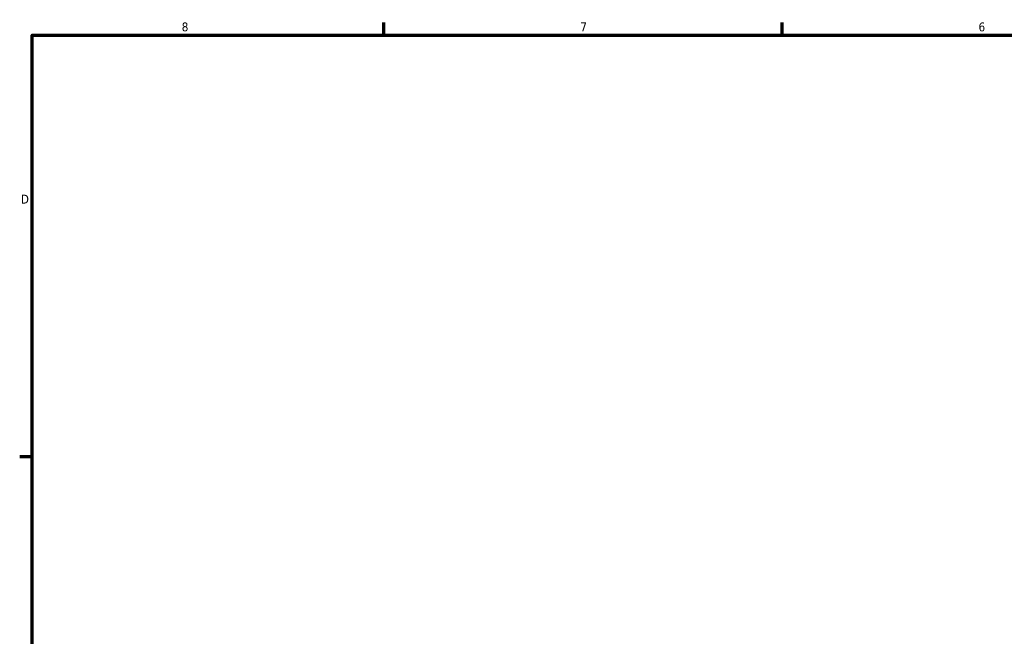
# Model space of a CAD drawing. Header units: inches. Extents: x 0.1 to 38.3, y 0.6 to 28.6.
# Tile 2 of 4: x 0.4 to 10.9, y 14.6 to 21.2. Entities that reach past the tile are written whole.
import ezdxf

# ---------------------------------------------------------------- set-up
doc = ezdxf.new("R2010")
doc.units = ezdxf.units.IN
doc.header["$MEASUREMENT"] = 0
doc.layers.add('Border (ANSI)', color=7, linetype='Continuous', lineweight=70)
doc.styles.add('Note Text (ANSI)', font='tahoma.ttf')

# ---------------------------------------------------------------- blocks, each defined once
blk = doc.blocks.new('Borders Default Border')
at = {"layer": 'Border (ANSI)'}
for p, q in [((4.25, 21), (4.25, 21.134)), ((8.5, 21), (8.5, 21.134)), ((0.5, 16.5), (0.366, 16.5))]:
    blk.add_line(p, q, dxfattribs=at)
at = {"layer": 'Border (ANSI)', "flags": 128}
blk.add_lwpolyline([(0.5, 1), (0.5, 21), (33.5, 21), (33.5, 1), (0.5, 1)], dxfattribs=at)
at = {"layer": 'Border (ANSI)', "color": 5, "true_color": 0x0000ff, "char_height": 0.0945, "attachment_point": 7, "style": 'Note Text (ANSI)'}
for s, insert in [('8', (2.094, 21.038)), ('7', (6.346, 21.04)), ('6', (10.595, 21.038)), ('D', (0.378, 19.203))]:
    blk.add_mtext(s, dxfattribs=dict(at, insert=insert))

msp = doc.modelspace()

# ---------------------------------------------------------------- block references
msp.add_blockref('Borders Default Border', (0, 0))

doc.saveas('drawing.dxf')
